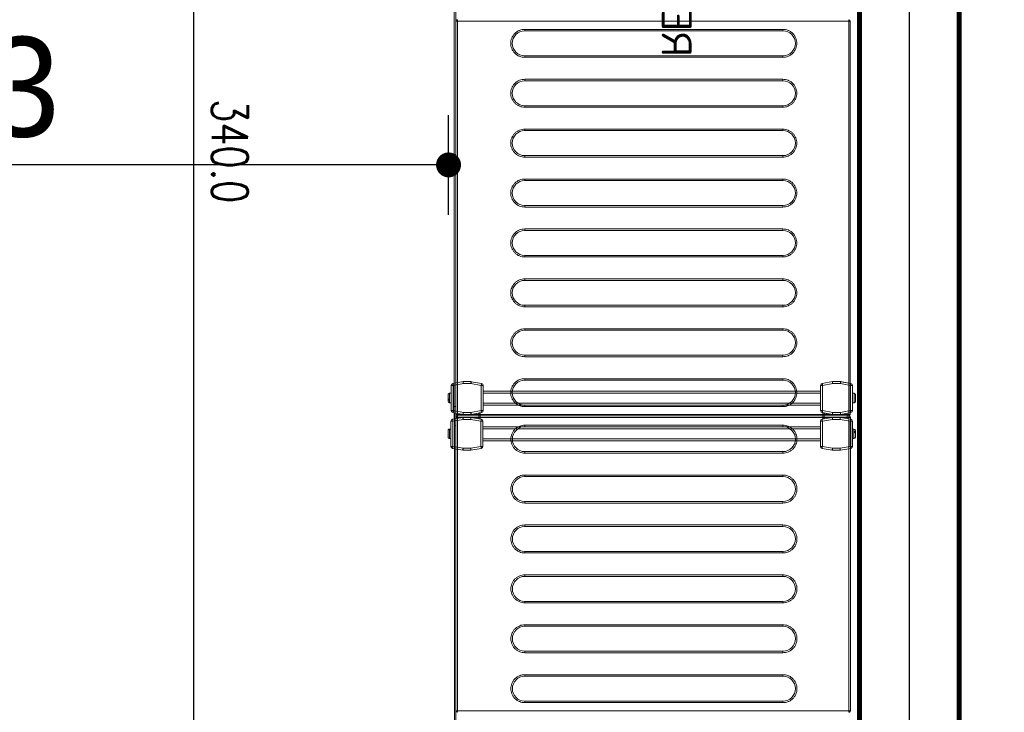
# Model space of a CAD drawing. Header units: millimetres. Extents: x 6161 to 8965, y -9035 to -5431.
# Tile 121 of 256: x 7979 to 8078, y -7204 to -7135. Entities that reach past the tile are written whole.
import ezdxf

# ---------------------------------------------------------------- set-up
doc = ezdxf.new("R2010")
doc.units = ezdxf.units.MM
doc.layers.add('Komory', color=132, linetype='Continuous')
doc.layers.add('Regały', color=3, linetype='Continuous')
doc.styles.add('Arch-Dim', font='romans.shx', dxfattribs={"width": 0.75})
doc.styles.add('PL_D50', font='GOTHIC.TTF', dxfattribs={"height": 10})
doc.styles.add('RomanS', font='romans.shx')
doc.linetypes.add('BATTING', pattern='A,0.0001,-0.1,[134,ltypeshp.shx,S=0.1,R=0,X=-0.1,Y=0],-0.2,[134,ltypeshp.shx,S=0.1,R=180,X=0.1,Y=0],-0.1', length=0.4001)
doc.dimstyles.new('PLANCO D50', dxfattribs={"dimscale": 0.5, "dimtxt": 10, "dimasz": 5, "dimexe": 10, "dimexo": 15, "dimgap": 5, "dimtad": 1, "dimdec": 0, "dimrnd": 0.5, "dimzin": 12, "dimtxsty": 'PL_D50', "dimblk": 'DOT', "dimcen": 1.25, "dimadec": 0, "dimazin": 0, "dimtfac": 1, "dimtdec": 0, "dimtmove": 1, "dimatfit": 3, "dimldrblk": 'DOT', "dimfxl": 0, "dimarcsym": 0})
doc.dimstyles.new('Standard 50', dxfattribs={"dimscale": 20, "dimtxt": 0.18, "dimasz": 0.18, "dimexe": 0.18, "dimexo": 0.0625, "dimgap": 0.09, "dimtad": 1, "dimdec": 1, "dimzin": 0, "dimdsep": 46, "dimtxsty": 'Arch-Dim', "dimcen": 0.09, "dimclrd": 2, "dimclre": 2, "dimclrt": 1, "dimadec": 0, "dimazin": 0, "dimtfac": 1, "dimtdec": 1, "dimtofl": 0, "dimtmove": 0, "dimatfit": 3, "dimfxl": 0, "dimtolj": 1, "dimtzin": 0, "dimarcsym": 0})

# ---------------------------------------------------------------- blocks, each defined once
blk = doc.blocks.new('*U586')
at = {"const_width": 0.5}
blk.add_lwpolyline([(140, 330), (140, 340), (200, 340), (200, 0), (0, 0), (0, 340), (60, 340), (60, 330), (10, 330), (10, 10), (190, 10), (190, 330)], close=True, dxfattribs=at)
blk = doc.blocks.new('*D584')
at = {"color": 2, "lineweight": -2, "transparency": 16777216}
for p, q in [((41.25, 340), (80.249, 340)), ((76.649, 336.4), (76.649, 3.6)), ((41.25, 0), (80.249, 0))]:
    blk.add_line(p, q, dxfattribs=at)
at = {"color": 2, "transparency": 16777216}
for points in [[(76.049, 336.4), (77.249, 336.4), (76.649, 340)], [(76.049, 3.6), (77.249, 3.6), (76.649, 0)]]:
    blk.add_solid(points, dxfattribs=at)
at = {"layer": 'Defpoints', "color": 0, "transparency": 16777216}
for p in [(40, 340), (40, 0), (76.649, 0)]:
    blk.add_point(p, dxfattribs=at)
at = {"color": 1, "transparency": 16777216, "insert": (73.049, 170), "char_height": 3.6, "attachment_point": 5, "rotation": 90, "style": 'Arch-Dim'}
blk.add_mtext('\\A1;340.0', dxfattribs=at)
blk = doc.blocks.new('*U56')
at = {"lineweight": 15}
for p, q in [((102.683, -0.665), (102.533, -0.665)), ((102.683, -0.515), (102.683, -0.518)), ((132.083, -0.515), (102.683, -0.515)), ((102.683, -0.518), (102.683, -0.665)), ((132.083, -0.665), (102.683, -0.665)), ((102.683, -0.665), (102.683, -39.865)), ((132.083, -0.518), (132.083, -0.515)), ((132.083, -0.665), (132.083, -0.518)), ((132.233, -0.665), (132.083, -0.665)), ((132.083, -39.865), (132.083, -0.665)), ((132.233, -39.865), (132.233, -0.665)), ((132.233, -0.675), (132.529, -0.675)), ((132.233, -0.825), (132.502, -0.825)), ((132.566, -0.465), (132.386, -1.483)), ((132.763, -0.5), (132.583, -1.517)), ((132.763, -0.3), (132.763, -0.5)), ((135.287, -0.3), (132.763, -0.3)), ((135.287, -0.5), (132.763, -0.5)), ((133.55, -0.15), (133.55, -0.3)), ((134.5, -0.15), (133.55, -0.15)), ((133.557, -0.12), (133.553, -0.12)), ((134.497, -0.12), (134.493, -0.12)), ((134.5, -0.3), (134.5, -0.15)), ((135.287, -0.5), (135.287, -0.3)), ((135.466, -1.517), (135.287, -0.5)), ((135.663, -1.483), (135.484, -0.465)), ((135.484, -0.465), (135.666, -1.5)), ((132.383, -1.5), (132.386, -1.483)), ((132.383, -1.517), (132.383, -1.5)), ((132.583, -1.517), (132.383, -1.517)), ((132.383, -1.517), (132.383, -2.3)), ((132.583, -1.517), (132.583, -2.283)), ((135.466, -2.283), (135.466, -1.517)), ((135.666, -1.517), (135.466, -1.517)), ((135.666, -1.5), (135.666, -2.3)), ((135.666, -2.3), (135.666, -1.517)), ((132.383, -2.375), (132.383, -2.3)), ((132.383, -2.3), (132.566, -3.335)), ((132.515, -3.125), (132.383, -2.375)), ((132.583, -2.283), (132.763, -3.3)), ((135.287, -3.3), (135.466, -2.283)), ((135.484, -3.335), (135.666, -2.3)), ((135.666, -2.3), (135.484, -3.335)), ((132.233, -3.125), (132.515, -3.125)), ((132.233, -3.275), (132.542, -3.275)), ((132.763, -3.3), (135.287, -3.3)), ((132.763, -3.3), (132.763, -3.5)), ((132.763, -3.5), (135.287, -3.5)), ((133.325, -37.291), (133.325, -3.5)), ((133.525, -37.291), (133.525, -3.5)), ((134.525, -37.291), (134.525, -3.5)), ((134.725, -37.291), (134.725, -3.5)), ((135.287, -3.5), (135.287, -3.3)), ((132.566, -37.457), (132.386, -38.474)), ((132.763, -37.291), (132.763, -37.491)), ((135.287, -37.291), (132.763, -37.291)), ((135.287, -37.491), (135.287, -37.291)), ((135.663, -38.474), (135.484, -37.457)), ((132.233, -37.575), (132.542, -37.575)), ((132.233, -37.725), (132.515, -37.725)), ((132.383, -38.475), (132.515, -37.725)), ((132.763, -37.491), (132.583, -38.509)), ((135.287, -37.491), (132.763, -37.491)), ((135.466, -38.509), (135.287, -37.491)), ((132.383, -38.5), (132.383, -38.475)), ((132.383, -38.499), (132.383, -38.5)), ((132.383, -38.5), (132.383, -38.509)), ((132.383, -38.509), (132.383, -39.291)), ((132.583, -38.509), (132.383, -38.509)), ((132.383, -39.291), (132.566, -40.326)), ((132.383, -39.291), (132.383, -39.3)), ((132.383, -39.3), (132.566, -40.335)), ((132.583, -38.509), (132.583, -39.274)), ((132.583, -39.274), (132.763, -40.291)), ((135.287, -40.291), (135.466, -39.274)), ((135.466, -39.274), (135.466, -38.509)), ((135.666, -38.509), (135.466, -38.509)), ((135.484, -40.326), (135.666, -39.291)), ((135.484, -40.335), (135.666, -39.3)), ((135.666, -38.5), (135.666, -38.498)), ((135.666, -39.3), (135.666, -38.5)), ((135.666, -39.291), (135.666, -38.509)), ((131.283, -40.025), (4.383, -40.025)), ((131.283, -40.175), (4.383, -40.175)), ((102.533, -39.865), (102.683, -39.865)), ((102.683, -39.865), (132.083, -39.865)), ((102.683, -39.971), (102.683, -39.865)), ((102.683, -40.015), (102.683, -39.971)), ((102.683, -40.015), (132.083, -40.015)), ((131.283, -40.015), (131.283, -40.025)), ((131.283, -40.025), (131.283, -40.175)), ((131.283, -40.025), (132.511, -40.025)), ((131.283, -40.175), (132.537, -40.175)), ((132.083, -39.865), (132.083, -39.971)), ((132.083, -39.865), (132.233, -39.865)), ((132.083, -39.971), (132.083, -40.015)), ((132.763, -40.291), (135.287, -40.291)), ((132.763, -40.291), (132.763, -40.491)), ((135.287, -40.491), (135.287, -40.291)), ((132.763, -40.491), (135.287, -40.491)), ((132.763, -40.5), (135.287, -40.5)), ((133.55, -40.5), (133.55, -40.65)), ((133.55, -40.65), (134.5, -40.65)), ((133.791, -40.68), (133.901, -40.68)), ((133.941, -40.8), (133.847, -40.8)), ((134.5, -40.65), (134.5, -40.5))]:
    blk.add_line(p, q, dxfattribs=at)
at = {"color": 253, "lineweight": 15, "true_color": 0xa6a6a6}
for p, q in [((103.503, -33.115), (103.503, -7.265)), ((103.503, -7.265), (103.653, -7.265)), ((103.653, -33.115), (103.653, -7.265)), ((106.153, -7.265), (106.153, -33.115)), ((106.153, -7.265), (106.303, -7.265)), ((106.303, -7.265), (106.303, -33.115)), ((108.503, -33.115), (108.503, -7.265)), ((108.503, -7.265), (108.653, -7.265)), ((108.653, -33.115), (108.653, -7.265)), ((111.153, -7.265), (111.153, -33.115)), ((111.153, -7.265), (111.303, -7.265)), ((111.303, -7.265), (111.303, -33.115)), ((113.503, -33.115), (113.503, -7.265)), ((113.503, -7.265), (113.653, -7.265)), ((113.653, -33.115), (113.653, -7.265)), ((116.153, -7.265), (116.153, -33.115)), ((116.153, -7.265), (116.303, -7.265)), ((116.303, -7.265), (116.303, -33.115)), ((118.503, -33.115), (118.503, -7.265)), ((118.503, -7.265), (118.653, -7.265)), ((118.653, -33.115), (118.653, -7.265)), ((121.153, -7.265), (121.153, -33.115)), ((121.153, -7.265), (121.303, -7.265)), ((121.303, -7.265), (121.303, -33.115)), ((123.503, -33.115), (123.503, -7.265)), ((123.503, -7.265), (123.653, -7.265)), ((123.653, -33.115), (123.653, -7.265)), ((126.153, -7.265), (126.153, -33.115)), ((126.153, -7.265), (126.303, -7.265)), ((126.303, -7.265), (126.303, -33.115)), ((128.503, -33.115), (128.503, -7.265)), ((128.503, -7.265), (128.653, -7.265)), ((128.653, -33.115), (128.653, -7.265)), ((131.153, -7.265), (131.153, -33.115)), ((131.153, -7.265), (131.303, -7.265)), ((131.303, -7.265), (131.303, -33.115)), ((103.503, -33.115), (103.653, -33.115)), ((106.303, -33.115), (106.153, -33.115)), ((108.503, -33.115), (108.653, -33.115)), ((111.303, -33.115), (111.153, -33.115)), ((113.503, -33.115), (113.653, -33.115)), ((116.303, -33.115), (116.153, -33.115)), ((118.503, -33.115), (118.653, -33.115)), ((121.303, -33.115), (121.153, -33.115)), ((123.503, -33.115), (123.653, -33.115)), ((126.303, -33.115), (126.153, -33.115)), ((128.503, -33.115), (128.653, -33.115)), ((131.303, -33.115), (131.153, -33.115))]:
    blk.add_line(p, q, dxfattribs=at)
at = {"lineweight": 15, "flags": 128}
for points in [[(132.763, -0.5), (132.724, -0.493), (132.687, -0.487), (132.653, -0.481), (132.623, -0.475), (132.599, -0.471), (132.581, -0.468), (132.569, -0.466), (132.566, -0.465)], [(135.484, -0.465), (135.48, -0.466), (135.469, -0.468), (135.451, -0.471), (135.426, -0.475), (135.396, -0.481), (135.362, -0.487), (135.325, -0.493), (135.287, -0.5)], [(132.386, -1.483), (132.39, -1.483), (132.401, -1.485), (132.419, -1.489), (132.444, -1.493), (132.474, -1.498), (132.508, -1.504), (132.545, -1.511), (132.583, -1.517)], [(135.466, -1.517), (135.505, -1.511), (135.542, -1.504), (135.576, -1.498), (135.606, -1.493), (135.63, -1.489), (135.648, -1.485), (135.66, -1.483), (135.663, -1.483)], [(132.583, -2.283), (132.544, -2.286), (132.507, -2.289), (132.472, -2.292), (132.442, -2.295), (132.417, -2.297), (132.398, -2.299), (132.387, -2.3), (132.383, -2.3)], [(135.666, -2.3), (135.663, -2.3), (135.654, -2.299), (135.64, -2.298), (135.62, -2.296), (135.595, -2.294), (135.566, -2.291), (135.535, -2.288), (135.501, -2.286), (135.466, -2.283)], [(132.542, -3.275), (132.541, -3.272), (132.54, -3.264), (132.537, -3.25), (132.534, -3.231), (132.53, -3.208), (132.526, -3.182), (132.521, -3.154), (132.515, -3.125)], [(132.566, -3.335), (132.569, -3.334), (132.581, -3.332), (132.599, -3.329), (132.623, -3.325), (132.653, -3.319), (132.687, -3.313), (132.724, -3.307), (132.763, -3.3)], [(135.287, -3.3), (135.325, -3.307), (135.362, -3.313), (135.396, -3.319), (135.426, -3.325), (135.451, -3.329), (135.469, -3.332), (135.48, -3.334), (135.484, -3.335)], [(132.763, -37.491), (132.724, -37.484), (132.687, -37.478), (132.653, -37.472), (132.623, -37.467), (132.599, -37.462), (132.581, -37.459), (132.569, -37.457), (132.566, -37.457)], [(135.484, -37.457), (135.48, -37.457), (135.469, -37.459), (135.451, -37.462), (135.426, -37.467), (135.396, -37.472), (135.362, -37.478), (135.325, -37.484), (135.287, -37.491)], [(132.515, -37.725), (132.521, -37.696), (132.526, -37.668), (132.53, -37.642), (132.534, -37.619), (132.537, -37.6), (132.54, -37.586), (132.541, -37.578), (132.542, -37.575)], [(132.583, -39.274), (132.544, -39.277), (132.507, -39.28), (132.472, -39.283), (132.442, -39.286), (132.417, -39.288), (132.398, -39.29), (132.387, -39.291), (132.383, -39.291)], [(132.386, -38.474), (132.39, -38.475), (132.401, -38.477), (132.419, -38.48), (132.444, -38.484), (132.474, -38.489), (132.508, -38.495), (132.545, -38.502), (132.583, -38.509)], [(135.466, -38.509), (135.505, -38.502), (135.542, -38.495), (135.576, -38.489), (135.606, -38.484), (135.63, -38.48), (135.648, -38.477), (135.66, -38.475), (135.663, -38.474)], [(135.666, -39.291), (135.663, -39.291), (135.654, -39.29), (135.64, -39.289), (135.62, -39.287), (135.595, -39.285), (135.566, -39.283), (135.535, -39.28), (135.501, -39.277), (135.466, -39.274)], [(132.566, -40.326), (132.569, -40.325), (132.581, -40.323), (132.599, -40.32), (132.623, -40.316), (132.653, -40.311), (132.687, -40.305), (132.724, -40.298), (132.763, -40.291)], [(135.287, -40.291), (135.325, -40.298), (135.362, -40.305), (135.396, -40.311), (135.426, -40.316), (135.451, -40.32), (135.469, -40.323), (135.48, -40.325), (135.484, -40.326)]]:
    blk.add_lwpolyline(points, dxfattribs=at)
at = {"lineweight": 15}
for centre, radius, start, end in [((132.763, -0.5), 0.2, 90, 170), ((133.7, -0.15), 0.15, 168.46304, 180), ((134.35, -0.15), 0.15, 0, 11.53696), ((135.287, -0.5), 0.2, 10, 90), ((135.287, -0.5), 0.2, 10, 90), ((132.583, -1.517), 0.2, 170, 180), ((135.466, -1.517), 0.2, 0, 10), ((132.763, -3.3), 0.2, 190, 270), ((135.287, -3.3), 0.2, 270, 350), ((132.763, -37.491), 0.2, 90, 170), ((135.287, -37.491), 0.2, 10, 90), ((132.583, -38.509), 0.2, 170, 180), ((135.466, -38.509), 0.2, 0, 10), ((102.683, -39.865), 0.15, 180, 270), ((132.083, -39.865), 0.15, 270, 0), ((132.763, -40.291), 0.2, 190, 270), ((132.763, -40.3), 0.2, 190, 270), ((135.287, -40.291), 0.2, 270, 350), ((135.287, -40.3), 0.2, 270, 350), ((133.7, -40.65), 0.15, 180, 270), ((134.35, -40.65), 0.15, 270, 0)]:
    blk.add_arc(centre, radius, start, end, dxfattribs=at)
at = {"color": 253, "lineweight": 15, "true_color": 0xa6a6a6}
for centre, start, end in [((104.903, -7.265), 0, 180), ((109.903, -7.265), 0, 180), ((114.903, -7.265), 0, 180), ((119.903, -7.265), 0, 180), ((124.903, -7.265), 0, 180), ((129.903, -7.265), 0, 180), ((104.903, -33.115), 180, 0), ((109.903, -33.115), 180, 0), ((114.903, -33.115), 180, 0), ((119.903, -33.115), 180, 0), ((124.903, -33.115), 180, 0), ((129.903, -33.115), 180, 0)]:
    blk.add_arc(centre, 1.25, start, end, dxfattribs=at)
at = {"lineweight": 15}
for points, knots in [([(133.705, 0), (133.688, -0.002), (133.654, -0.005), (133.608, -0.031), (133.572, -0.07), (133.562, -0.103), (133.557, -0.12)], [0, 0, 0, 0, 0.250223, 0.50055, 0.748156, 1, 1, 1, 1]), ([(134.344, 0), (134.334, 0), (134.313, 0), (134.236, 0), (134.136, 0), (134.025, 0), (133.913, 0), (133.813, 0), (133.737, 0), (133.716, 0), (133.705, 0)], [0, 0, 0, 0, 0.1211745, 0.2500031, 0.378819, 0.5000066, 0.621181, 0.7499969, 0.8788255, 1, 1, 1, 1]), ([(134.493, -0.12), (134.488, -0.104), (134.478, -0.072), (134.444, -0.033), (134.398, -0.006), (134.363, -0.002), (134.344, 0)], [0, 0, 0, 0, 0.243658, 0.487269, 0.73199, 1, 1, 1, 1]), ([(102.683, -0.518), (102.673, -0.519), (102.653, -0.521), (102.623, -0.53), (102.597, -0.545), (102.567, -0.57), (102.539, -0.61), (102.535, -0.648), (102.533, -0.667)], [0, 0, 0, 0, 0.130782, 0.260025, 0.387961, 0.514568, 0.761732, 1, 1, 1, 1]), ([(132.233, -0.667), (132.231, -0.648), (132.228, -0.61), (132.2, -0.57), (132.17, -0.545), (132.143, -0.53), (132.114, -0.521), (132.093, -0.519), (132.083, -0.518)], [0, 0, 0, 0, 0.238265, 0.485413, 0.612019, 0.739954, 0.86922, 1, 1, 1, 1]), ([(133.745, -40.8), (133.752, -40.8), (133.774, -40.8), (133.817, -40.8), (133.847, -40.8)], [0, 0, 0, 0, 0.311906, 1, 1, 1, 1]), ([(133.847, -40.8), (133.841, -40.798), (133.828, -40.795), (133.81, -40.769), (133.797, -40.73), (133.793, -40.697), (133.791, -40.68)], [0, 0, 0, 0, 0.25022, 0.500539, 0.748158, 1, 1, 1, 1]), ([(133.901, -40.68), (133.903, -40.696), (133.907, -40.728), (133.92, -40.767), (133.938, -40.794), (133.951, -40.798), (133.958, -40.8)], [0, 0, 0, 0, 0.243636, 0.487267, 0.731983, 1, 1, 1, 1]), ([(133.958, -40.8), (133.995, -40.8), (134.07, -40.8), (134.18, -40.8), (134.272, -40.8), (134.329, -40.8), (134.354, -40.8), (134.348, -40.8), (134.347, -40.8)], [0, 0, 0, 0, 0.188938, 0.389806, 0.590685, 0.77963, 0.968581, 1, 1, 1, 1])]:
    blk.add_open_spline(points, degree=3, knots=knots, dxfattribs=at)
at = {"color": 253, "lineweight": 15, "true_color": 0xa6a6a6}
for points, knots in [([(103.503, -7.265), (103.508, -7.18), (103.517, -7.004), (103.595, -6.743), (103.724, -6.492), (103.906, -6.268), (104.13, -6.086), (104.381, -5.956), (104.642, -5.881), (104.903, -5.857), (105.164, -5.881), (105.425, -5.956), (105.676, -6.086), (105.9, -6.268), (106.082, -6.492), (106.211, -6.743), (106.289, -7.004), (106.299, -7.18), (106.303, -7.265)], [0, 0, 0, 0, 0.058258, 0.120006, 0.18432, 0.25, 0.31568, 0.379995, 0.441741, 0.5, 0.558258, 0.620006, 0.68432, 0.75, 0.81568, 0.879994, 0.941742, 1, 1, 1, 1]), ([(108.503, -7.265), (108.508, -7.18), (108.517, -7.004), (108.595, -6.743), (108.724, -6.492), (108.906, -6.268), (109.13, -6.086), (109.381, -5.956), (109.642, -5.881), (109.903, -5.857), (110.164, -5.881), (110.425, -5.956), (110.676, -6.086), (110.9, -6.268), (111.082, -6.492), (111.211, -6.743), (111.289, -7.004), (111.299, -7.18), (111.303, -7.265)], [0, 0, 0, 0, 0.058258, 0.120006, 0.184321, 0.25, 0.31568, 0.379994, 0.441742, 0.5, 0.558259, 0.620005, 0.68432, 0.75, 0.815679, 0.879994, 0.941742, 1, 1, 1, 1]), ([(113.503, -7.265), (113.508, -7.18), (113.517, -7.004), (113.595, -6.743), (113.724, -6.492), (113.906, -6.268), (114.13, -6.086), (114.381, -5.956), (114.642, -5.881), (114.903, -5.857), (115.164, -5.881), (115.425, -5.956), (115.676, -6.086), (115.9, -6.268), (116.082, -6.492), (116.211, -6.743), (116.289, -7.004), (116.299, -7.18), (116.303, -7.265)], [0, 0, 0, 0, 0.058258, 0.120006, 0.18432, 0.249999, 0.31568, 0.379994, 0.441743, 0.499999, 0.558258, 0.620007, 0.68432, 0.749999, 0.815681, 0.879994, 0.941742, 1, 1, 1, 1]), ([(118.503, -7.265), (118.508, -7.18), (118.517, -7.004), (118.595, -6.743), (118.724, -6.492), (118.906, -6.268), (119.13, -6.086), (119.381, -5.956), (119.642, -5.881), (119.903, -5.857), (120.164, -5.881), (120.425, -5.956), (120.676, -6.086), (120.9, -6.268), (121.082, -6.492), (121.211, -6.743), (121.289, -7.004), (121.299, -7.18), (121.303, -7.265)], [0, 0, 0, 0, 0.058258, 0.120006, 0.184321, 0.25, 0.315679, 0.379995, 0.441742, 0.5, 0.558259, 0.620005, 0.684319, 0.75, 0.81568, 0.879994, 0.941742, 1, 1, 1, 1]), ([(123.503, -7.265), (123.508, -7.18), (123.517, -7.004), (123.595, -6.743), (123.724, -6.492), (123.906, -6.268), (124.13, -6.086), (124.381, -5.956), (124.642, -5.881), (124.903, -5.857), (125.164, -5.881), (125.425, -5.956), (125.676, -6.086), (125.9, -6.268), (126.082, -6.492), (126.211, -6.743), (126.289, -7.004), (126.299, -7.18), (126.303, -7.265)], [0, 0, 0, 0, 0.058258, 0.120006, 0.18432, 0.25, 0.315681, 0.379995, 0.441741, 0.5, 0.558258, 0.620005, 0.684321, 0.75, 0.815679, 0.879994, 0.941742, 1, 1, 1, 1]), ([(128.503, -7.265), (128.508, -7.18), (128.517, -7.004), (128.595, -6.743), (128.724, -6.492), (128.906, -6.268), (129.13, -6.086), (129.381, -5.956), (129.642, -5.881), (129.903, -5.857), (130.164, -5.881), (130.425, -5.956), (130.676, -6.086), (130.9, -6.268), (131.082, -6.492), (131.211, -6.743), (131.289, -7.004), (131.299, -7.18), (131.303, -7.265)], [0, 0, 0, 0, 0.058258, 0.120006, 0.18432, 0.250001, 0.31568, 0.379993, 0.441743, 0.500001, 0.558257, 0.620006, 0.68432, 0.750001, 0.81568, 0.879994, 0.941742, 1, 1, 1, 1]), ([(106.303, -33.115), (106.299, -33.2), (106.289, -33.376), (106.211, -33.637), (106.082, -33.888), (105.9, -34.112), (105.676, -34.294), (105.425, -34.424), (105.164, -34.499), (104.903, -34.523), (104.642, -34.499), (104.381, -34.424), (104.13, -34.294), (103.906, -34.112), (103.724, -33.888), (103.595, -33.637), (103.517, -33.376), (103.508, -33.2), (103.503, -33.115)], [0, 0, 0, 0, 0.058258, 0.120005, 0.18432, 0.25, 0.31568, 0.379994, 0.441742, 0.5, 0.558259, 0.620005, 0.68432, 0.75, 0.81568, 0.879994, 0.941742, 1, 1, 1, 1]), ([(111.303, -33.115), (111.299, -33.2), (111.289, -33.376), (111.211, -33.637), (111.082, -33.888), (110.9, -34.112), (110.676, -34.294), (110.425, -34.424), (110.164, -34.499), (109.903, -34.523), (109.642, -34.499), (109.381, -34.424), (109.13, -34.294), (108.906, -34.112), (108.724, -33.888), (108.595, -33.637), (108.517, -33.376), (108.508, -33.2), (108.503, -33.115)], [0, 0, 0, 0, 0.058258, 0.120005, 0.184321, 0.25, 0.31568, 0.379995, 0.441741, 0.5, 0.558258, 0.620006, 0.68432, 0.75, 0.815679, 0.879995, 0.941742, 1, 1, 1, 1]), ([(116.303, -33.115), (116.299, -33.2), (116.289, -33.376), (116.211, -33.637), (116.082, -33.888), (115.9, -34.112), (115.676, -34.294), (115.425, -34.424), (115.164, -34.499), (114.903, -34.523), (114.642, -34.499), (114.381, -34.424), (114.13, -34.294), (113.906, -34.112), (113.724, -33.888), (113.595, -33.637), (113.517, -33.376), (113.508, -33.2), (113.503, -33.115)], [0, 0, 0, 0, 0.058258, 0.1200056, 0.1843196, 0.2500006, 0.3156793, 0.3799932, 0.4417424, 0.5000009, 0.5582567, 0.6200059, 0.6843198, 0.7500006, 0.8156799, 0.8799939, 0.9417422, 1, 1, 1, 1]), ([(121.303, -33.115), (121.299, -33.2), (121.289, -33.376), (121.211, -33.637), (121.082, -33.888), (120.9, -34.112), (120.676, -34.294), (120.425, -34.424), (120.164, -34.499), (119.903, -34.523), (119.642, -34.499), (119.381, -34.424), (119.13, -34.294), (118.906, -34.112), (118.724, -33.888), (118.595, -33.637), (118.517, -33.376), (118.508, -33.2), (118.503, -33.115)], [0, 0, 0, 0, 0.058258, 0.120005, 0.184321, 0.25, 0.315681, 0.379995, 0.441741, 0.5, 0.558258, 0.620005, 0.684321, 0.75, 0.815679, 0.879994, 0.941742, 1, 1, 1, 1]), ([(126.303, -33.115), (126.299, -33.2), (126.289, -33.376), (126.211, -33.637), (126.082, -33.888), (125.9, -34.112), (125.676, -34.294), (125.425, -34.424), (125.164, -34.499), (124.903, -34.523), (124.642, -34.499), (124.381, -34.424), (124.13, -34.294), (123.906, -34.112), (123.724, -33.888), (123.595, -33.637), (123.517, -33.376), (123.508, -33.2), (123.503, -33.115)], [0, 0, 0, 0, 0.058258, 0.120006, 0.184321, 0.25, 0.315679, 0.379995, 0.441742, 0.5, 0.558259, 0.620005, 0.684319, 0.75, 0.815679, 0.879995, 0.941742, 1, 1, 1, 1]), ([(131.303, -33.115), (131.299, -33.2), (131.289, -33.376), (131.211, -33.637), (131.082, -33.888), (130.9, -34.112), (130.676, -34.294), (130.425, -34.424), (130.164, -34.499), (129.903, -34.523), (129.642, -34.499), (129.381, -34.424), (129.13, -34.294), (128.906, -34.112), (128.724, -33.888), (128.595, -33.637), (128.517, -33.376), (128.508, -33.2), (128.503, -33.115)], [0, 0, 0, 0, 0.058258, 0.120006, 0.18432, 0.249999, 0.31568, 0.379994, 0.441743, 0.499999, 0.558257, 0.620007, 0.684321, 0.749999, 0.81568, 0.879994, 0.941742, 1, 1, 1, 1])]:
    blk.add_open_spline(points, degree=3, knots=knots, dxfattribs=at)
at = {"color": 7, "insert": (67.85, -20.4), "char_height": 3, "width": 135.7, "attachment_point": 5, "style": 'RomanS'}
blk.add_mtext('REGAŁ CHŁODNICZY MAGAZYNOWY\\P1357x408mm', dxfattribs=at)
blk = doc.blocks.new('*U60')
at = {"lineweight": 15}
for p, q in [((1.726, 0), (1.819, 0)), ((0.182, -0.465), (0, -1.5)), ((0.182, -0.474), (0, -1.509)), ((0.379, -0.509), (0.2, -1.526)), ((2.904, -0.3), (0.379, -0.3)), ((0.379, -0.309), (0.379, -0.509)), ((2.904, -0.309), (0.379, -0.309)), ((2.904, -0.509), (0.379, -0.509)), ((1.167, -0.15), (1.167, -0.3)), ((2.117, -0.15), (1.167, -0.15)), ((1.876, -0.12), (1.765, -0.12)), ((2.117, -0.3), (2.117, -0.15)), ((2.904, -0.509), (2.904, -0.309)), ((3.083, -1.526), (2.904, -0.509)), ((3.283, -1.5), (3.101, -0.465)), ((3.283, -1.509), (3.101, -0.474)), ((3.433, -0.675), (3.138, -0.675)), ((3.433, -0.825), (3.164, -0.825)), ((3.583, -0.665), (3.433, -0.665)), ((3.433, -0.665), (3.433, -39.865)), ((3.583, -0.559), (3.583, -0.515)), ((42.983, -0.515), (3.583, -0.515)), ((3.583, -0.665), (3.583, -0.559)), ((3.583, -0.665), (3.583, -39.865)), ((42.983, -0.665), (3.583, -0.665)), ((42.983, -0.515), (42.983, -0.559)), ((42.983, -0.559), (42.983, -0.665)), ((42.983, -39.865), (42.983, -0.665)), ((43.133, -0.665), (42.983, -0.665)), ((0, -1.5), (0, -2.3)), ((0, -1.509), (0, -2.291)), ((0.2, -1.526), (0.2, -2.291)), ((3.083, -2.291), (3.083, -1.526)), ((3.283, -1.509), (3.283, -1.5)), ((3.283, -2.291), (3.283, -1.509)), ((0, -2.291), (0.2, -2.291)), ((0, -2.3), (0, -2.302)), ((0.003, -2.326), (0.182, -3.343)), ((0.2, -2.291), (0.379, -3.309)), ((2.904, -3.309), (3.083, -2.291)), ((3.083, -2.291), (3.283, -2.291)), ((3.101, -3.343), (3.28, -2.326)), ((3.283, -2.375), (3.151, -3.125)), ((3.283, -2.3), (3.283, -2.291)), ((3.283, -2.3), (3.283, -2.375)), ((3.283, -2.301), (3.283, -2.3)), ((0.379, -3.309), (2.904, -3.309)), ((0.379, -3.309), (0.379, -3.509)), ((0.379, -3.509), (2.904, -3.509)), ((0.942, -3.509), (0.942, -37.3)), ((1.142, -3.509), (1.142, -37.3)), ((2.142, -3.509), (2.142, -37.3)), ((2.342, -3.509), (2.342, -37.3)), ((2.904, -3.509), (2.904, -3.309)), ((3.433, -3.275), (3.125, -3.275)), ((3.433, -3.125), (3.151, -3.125)), ((0.182, -37.465), (0, -38.5)), ((0, -38.5), (0.182, -37.465)), ((0.379, -37.3), (0.379, -37.5)), ((2.904, -37.3), (0.379, -37.3)), ((2.904, -37.5), (2.904, -37.3)), ((3.283, -38.5), (3.101, -37.465)), ((0.379, -37.5), (0.2, -38.517)), ((2.904, -37.5), (0.379, -37.5)), ((3.083, -38.517), (2.904, -37.5)), ((3.433, -37.575), (3.125, -37.575)), ((3.151, -37.725), (3.283, -38.475)), ((3.433, -37.725), (3.151, -37.725)), ((0, -38.5), (0, -39.283)), ((0, -39.3), (0, -38.5)), ((0, -39.283), (0.2, -39.283)), ((0.182, -40.335), (0, -39.3)), ((0.003, -39.317), (0.182, -40.335)), ((0.2, -38.517), (0.2, -39.283)), ((0.2, -39.283), (0.379, -40.3)), ((2.904, -40.3), (3.083, -39.283)), ((3.083, -39.283), (3.083, -38.517)), ((3.083, -39.283), (3.283, -39.283)), ((3.101, -40.335), (3.28, -39.317)), ((3.283, -39.3), (3.28, -39.317)), ((3.283, -38.475), (3.283, -38.5)), ((3.283, -39.283), (3.283, -38.5)), ((3.283, -39.283), (3.283, -39.3)), ((0.379, -40.3), (2.904, -40.3)), ((0.379, -40.3), (0.379, -40.5)), ((2.904, -40.5), (2.904, -40.3)), ((4.383, -40.175), (3.129, -40.175)), ((4.383, -40.025), (3.155, -40.025)), ((3.433, -39.865), (3.583, -39.865)), ((3.583, -39.865), (42.983, -39.865)), ((3.583, -39.865), (3.583, -40.012)), ((3.583, -40.012), (3.583, -40.015)), ((3.583, -40.015), (42.983, -40.015)), ((4.383, -40.015), (4.383, -40.025)), ((141.283, -40.025), (4.383, -40.025)), ((4.383, -40.025), (4.383, -40.175)), ((141.283, -40.175), (4.383, -40.175)), ((42.983, -39.865), (43.133, -39.865)), ((42.983, -40.012), (42.983, -39.865)), ((42.983, -40.015), (42.983, -40.012)), ((0.379, -40.5), (2.904, -40.5)), ((1.167, -40.5), (1.167, -40.65)), ((1.167, -40.65), (2.117, -40.65)), ((1.17, -40.68), (1.173, -40.68)), ((2.11, -40.68), (2.114, -40.68)), ((2.117, -40.65), (2.117, -40.5))]:
    blk.add_line(p, q, dxfattribs=at)
at = {"color": 253, "lineweight": 15, "true_color": 0xa6a6a6}
for p, q in [((4.363, -33.115), (4.363, -7.265)), ((4.363, -7.265), (4.513, -7.265)), ((4.513, -33.115), (4.513, -7.265)), ((7.013, -7.265), (7.013, -33.115)), ((7.163, -7.265), (7.013, -7.265)), ((7.163, -7.265), (7.163, -33.115)), ((9.363, -33.115), (9.363, -7.265)), ((9.363, -7.265), (9.513, -7.265)), ((9.513, -33.115), (9.513, -7.265)), ((12.013, -7.265), (12.013, -33.115)), ((12.163, -7.265), (12.013, -7.265)), ((12.163, -7.265), (12.163, -33.115)), ((14.363, -33.115), (14.363, -7.265)), ((14.363, -7.265), (14.513, -7.265)), ((14.513, -33.115), (14.513, -7.265)), ((17.013, -7.265), (17.013, -33.115)), ((17.163, -7.265), (17.013, -7.265)), ((17.163, -7.265), (17.163, -33.115)), ((19.363, -33.115), (19.363, -7.265)), ((19.363, -7.265), (19.513, -7.265)), ((19.513, -33.115), (19.513, -7.265)), ((22.013, -7.265), (22.013, -33.115)), ((22.163, -7.265), (22.013, -7.265)), ((22.163, -7.265), (22.163, -33.115)), ((24.363, -33.115), (24.363, -7.265)), ((24.363, -7.265), (24.513, -7.265)), ((24.513, -33.115), (24.513, -7.265)), ((27.013, -7.265), (27.013, -33.115)), ((27.163, -7.265), (27.013, -7.265)), ((27.163, -7.265), (27.163, -33.115)), ((29.363, -33.115), (29.363, -7.265)), ((29.363, -7.265), (29.513, -7.265)), ((29.513, -33.115), (29.513, -7.265)), ((32.013, -7.265), (32.013, -33.115)), ((32.163, -7.265), (32.013, -7.265)), ((32.163, -7.265), (32.163, -33.115)), ((34.363, -33.115), (34.363, -7.265)), ((34.363, -7.265), (34.513, -7.265)), ((34.513, -33.115), (34.513, -7.265)), ((37.013, -7.265), (37.013, -33.115)), ((37.163, -7.265), (37.013, -7.265)), ((37.163, -7.265), (37.163, -33.115)), ((39.363, -33.115), (39.363, -7.265)), ((39.363, -7.265), (39.513, -7.265)), ((39.513, -33.115), (39.513, -7.265)), ((42.013, -7.265), (42.013, -33.115)), ((42.163, -7.265), (42.013, -7.265)), ((42.163, -7.265), (42.163, -33.115)), ((4.513, -33.115), (4.363, -33.115)), ((7.163, -33.115), (7.013, -33.115)), ((9.513, -33.115), (9.363, -33.115)), ((12.163, -33.115), (12.013, -33.115)), ((14.513, -33.115), (14.363, -33.115)), ((17.163, -33.115), (17.013, -33.115)), ((19.513, -33.115), (19.363, -33.115)), ((22.163, -33.115), (22.013, -33.115)), ((24.513, -33.115), (24.363, -33.115)), ((27.163, -33.115), (27.013, -33.115)), ((29.513, -33.115), (29.363, -33.115)), ((32.163, -33.115), (32.013, -33.115)), ((34.513, -33.115), (34.363, -33.115)), ((37.163, -33.115), (37.013, -33.115)), ((39.513, -33.115), (39.363, -33.115)), ((42.163, -33.115), (42.013, -33.115))]:
    blk.add_line(p, q, dxfattribs=at)
at = {"lineweight": 15, "flags": 128}
for points in [[(0.379, -0.509), (0.341, -0.502), (0.304, -0.495), (0.27, -0.489), (0.24, -0.484), (0.216, -0.48), (0.197, -0.477), (0.186, -0.475), (0.182, -0.474)], [(3.101, -0.474), (3.097, -0.475), (3.086, -0.477), (3.068, -0.48), (3.043, -0.484), (3.013, -0.489), (2.979, -0.495), (2.942, -0.502), (2.904, -0.509)], [(0, -1.509), (0.003, -1.509), (0.012, -1.51), (0.027, -1.511), (0.047, -1.513), (0.071, -1.515), (0.1, -1.517), (0.132, -1.52), (0.165, -1.523), (0.2, -1.526)], [(3.083, -1.526), (3.122, -1.523), (3.16, -1.52), (3.194, -1.517), (3.225, -1.514), (3.249, -1.512), (3.268, -1.51), (3.279, -1.509), (3.283, -1.509)], [(0.2, -2.291), (0.162, -2.298), (0.125, -2.305), (0.091, -2.311), (0.061, -2.316), (0.036, -2.32), (0.018, -2.323), (0.007, -2.325), (0.003, -2.326)], [(3.28, -2.326), (3.276, -2.325), (3.265, -2.323), (3.247, -2.32), (3.222, -2.316), (3.193, -2.311), (3.159, -2.305), (3.122, -2.298), (3.083, -2.291)], [(0.182, -3.343), (0.186, -3.343), (0.197, -3.341), (0.216, -3.338), (0.24, -3.333), (0.27, -3.328), (0.304, -3.322), (0.341, -3.316), (0.379, -3.309)], [(2.904, -3.309), (2.942, -3.316), (2.979, -3.322), (3.013, -3.328), (3.043, -3.333), (3.068, -3.338), (3.086, -3.341), (3.097, -3.343), (3.101, -3.343)], [(3.151, -3.125), (3.146, -3.154), (3.141, -3.182), (3.136, -3.208), (3.132, -3.231), (3.129, -3.25), (3.127, -3.264), (3.125, -3.272), (3.125, -3.275)], [(0.379, -37.5), (0.341, -37.493), (0.304, -37.487), (0.27, -37.481), (0.24, -37.475), (0.216, -37.471), (0.197, -37.468), (0.186, -37.466), (0.182, -37.465)], [(3.101, -37.465), (3.097, -37.466), (3.086, -37.468), (3.068, -37.471), (3.043, -37.475), (3.013, -37.481), (2.979, -37.487), (2.942, -37.493), (2.904, -37.5)], [(3.125, -37.575), (3.125, -37.578), (3.127, -37.586), (3.129, -37.6), (3.132, -37.619), (3.136, -37.642), (3.141, -37.668), (3.146, -37.696), (3.151, -37.725)], [(0, -38.5), (0.004, -38.5), (0.015, -38.501), (0.034, -38.503), (0.059, -38.505), (0.089, -38.508), (0.123, -38.511), (0.161, -38.514), (0.2, -38.517)], [(0.2, -39.283), (0.162, -39.289), (0.125, -39.296), (0.091, -39.302), (0.061, -39.307), (0.036, -39.311), (0.018, -39.315), (0.007, -39.317), (0.003, -39.317)], [(3.083, -38.517), (3.118, -38.514), (3.152, -38.512), (3.183, -38.509), (3.212, -38.506), (3.236, -38.504), (3.256, -38.502), (3.271, -38.501), (3.28, -38.5), (3.283, -38.5)], [(3.28, -39.317), (3.276, -39.317), (3.265, -39.315), (3.247, -39.311), (3.222, -39.307), (3.193, -39.302), (3.159, -39.296), (3.122, -39.289), (3.083, -39.283)], [(0.182, -40.335), (0.186, -40.334), (0.197, -40.332), (0.216, -40.329), (0.24, -40.325), (0.27, -40.319), (0.304, -40.313), (0.341, -40.307), (0.379, -40.3)], [(2.904, -40.3), (2.942, -40.307), (2.979, -40.313), (3.013, -40.319), (3.043, -40.325), (3.068, -40.329), (3.086, -40.332), (3.097, -40.334), (3.101, -40.335)]]:
    blk.add_lwpolyline(points, dxfattribs=at)
at = {"lineweight": 15}
for centre, radius, start, end in [((0.379, -0.5), 0.2, 90, 170), ((0.379, -0.509), 0.2, 90, 170), ((1.317, -0.15), 0.15, 90, 180), ((1.967, -0.15), 0.15, 0, 90), ((2.904, -0.5), 0.2, 10, 90), ((2.904, -0.509), 0.2, 10, 90), ((3.583, -0.665), 0.15, 90, 180), ((42.983, -0.665), 0.15, 0, 90), ((0.2, -2.291), 0.2, 180, 190), ((3.083, -2.291), 0.2, 350, 0), ((0.379, -3.309), 0.2, 190, 270), ((2.904, -3.309), 0.2, 270, 350), ((0.379, -37.5), 0.2, 90, 170), ((0.379, -37.5), 0.2, 90, 170), ((2.904, -37.5), 0.2, 10, 90), ((0.2, -39.283), 0.2, 180, 190), ((3.083, -39.283), 0.2, 350, 0), ((0.379, -40.3), 0.2, 190, 270), ((0.379, -40.3), 0.2, 190, 270), ((2.904, -40.3), 0.2, 270, 350), ((1.317, -40.65), 0.15, 180, 191.53696), ((1.967, -40.65), 0.15, 348.46304, 0)]:
    blk.add_arc(centre, radius, start, end, dxfattribs=at)
at = {"color": 253, "lineweight": 15, "true_color": 0xa6a6a6}
for centre, start, end in [((5.763, -7.265), 0, 180), ((10.763, -7.265), 0, 180), ((15.763, -7.265), 0, 180), ((20.763, -7.265), 0, 180), ((25.763, -7.265), 0, 180), ((30.763, -7.265), 0, 180), ((35.763, -7.265), 0, 180), ((40.763, -7.265), 0, 180), ((5.763, -33.115), 180, 0), ((10.763, -33.115), 180, 0), ((15.763, -33.115), 180, 0), ((20.763, -33.115), 180, 0), ((25.763, -33.115), 180, 0), ((30.763, -33.115), 180, 0), ((35.763, -33.115), 180, 0), ((40.763, -33.115), 180, 0)]:
    blk.add_arc(centre, 1.25, start, end, dxfattribs=at)
at = {"lineweight": 15}
for points, knots in [([(1.708, 0), (1.672, 0), (1.597, 0), (1.486, 0), (1.395, 0), (1.338, 0), (1.312, 0), (1.318, 0), (1.319, 0)], [0, 0, 0, 0, 0.188945, 0.389816, 0.590684, 0.779625, 0.968579, 1, 1, 1, 1]), ([(1.765, -0.12), (1.763, -0.104), (1.759, -0.072), (1.746, -0.033), (1.729, -0.006), (1.715, -0.002), (1.708, 0)], [0, 0, 0, 0, 0.243636, 0.487267, 0.73198, 1, 1, 1, 1]), ([(1.921, 0), (1.915, 0), (1.893, 0), (1.849, 0), (1.819, 0)], [0, 0, 0, 0, 0.31192, 1, 1, 1, 1]), ([(1.819, 0), (1.826, -0.002), (1.839, -0.005), (1.856, -0.031), (1.87, -0.07), (1.874, -0.103), (1.876, -0.12)], [0, 0, 0, 0, 0.250222, 0.500532, 0.748158, 1, 1, 1, 1]), ([(3.433, -39.863), (3.435, -39.882), (3.439, -39.92), (3.467, -39.96), (3.497, -39.985), (3.523, -40), (3.553, -40.009), (3.573, -40.011), (3.583, -40.012)], [0, 0, 0, 0, 0.238266, 0.485424, 0.612038, 0.739974, 0.869231, 1, 1, 1, 1]), ([(42.983, -40.012), (42.993, -40.011), (43.014, -40.009), (43.043, -40), (43.07, -39.985), (43.1, -39.96), (43.128, -39.92), (43.131, -39.882), (43.133, -39.863)], [0, 0, 0, 0, 0.130769, 0.260022, 0.387963, 0.514577, 0.761736, 1, 1, 1, 1]), ([(1.173, -40.68), (1.178, -40.696), (1.188, -40.728), (1.223, -40.767), (1.268, -40.794), (1.304, -40.798), (1.322, -40.8)], [0, 0, 0, 0, 0.243643, 0.487245, 0.731956, 1, 1, 1, 1]), ([(1.322, -40.8), (1.332, -40.8), (1.353, -40.8), (1.43, -40.8), (1.53, -40.8), (1.642, -40.8), (1.753, -40.8), (1.853, -40.8), (1.93, -40.8), (1.951, -40.8), (1.961, -40.8)], [0, 0, 0, 0, 0.121175, 0.250001, 0.378823, 0.5, 0.621177, 0.749999, 0.878825, 1, 1, 1, 1]), ([(1.961, -40.8), (1.978, -40.798), (2.013, -40.795), (2.058, -40.769), (2.094, -40.73), (2.105, -40.697), (2.11, -40.68)], [0, 0, 0, 0, 0.250219, 0.500551, 0.74815, 1, 1, 1, 1])]:
    blk.add_open_spline(points, degree=3, knots=knots, dxfattribs=at)
at = {"color": 253, "lineweight": 15, "true_color": 0xa6a6a6}
for points, knots in [([(4.363, -7.265), (4.368, -7.18), (4.377, -7.004), (4.455, -6.743), (4.584, -6.492), (4.766, -6.268), (4.99, -6.086), (5.241, -5.956), (5.502, -5.881), (5.763, -5.857), (6.024, -5.881), (6.285, -5.956), (6.536, -6.086), (6.76, -6.268), (6.942, -6.492), (7.071, -6.743), (7.149, -7.004), (7.159, -7.18), (7.163, -7.265)], [0, 0, 0, 0, 0.058258, 0.120006, 0.18432, 0.25, 0.31568, 0.379994, 0.441742, 0.5, 0.558258, 0.620006, 0.68432, 0.75, 0.81568, 0.879994, 0.941742, 1, 1, 1, 1]), ([(9.363, -7.265), (9.368, -7.18), (9.377, -7.004), (9.455, -6.743), (9.584, -6.492), (9.766, -6.268), (9.99, -6.086), (10.241, -5.956), (10.502, -5.881), (10.763, -5.857), (11.024, -5.881), (11.285, -5.956), (11.536, -6.086), (11.76, -6.268), (11.942, -6.492), (12.071, -6.743), (12.149, -7.004), (12.159, -7.18), (12.163, -7.265)], [0, 0, 0, 0, 0.058258, 0.120006, 0.18432, 0.25, 0.31568, 0.379994, 0.441742, 0.5, 0.558258, 0.620006, 0.68432, 0.75, 0.81568, 0.879994, 0.941742, 1, 1, 1, 1]), ([(14.363, -7.265), (14.368, -7.18), (14.377, -7.004), (14.455, -6.743), (14.584, -6.492), (14.766, -6.268), (14.99, -6.086), (15.241, -5.956), (15.502, -5.881), (15.763, -5.857), (16.024, -5.881), (16.285, -5.956), (16.536, -6.086), (16.76, -6.268), (16.942, -6.492), (17.071, -6.743), (17.149, -7.004), (17.159, -7.18), (17.163, -7.265)], [0, 0, 0, 0, 0.058258, 0.120006, 0.18432, 0.25, 0.31568, 0.379994, 0.441742, 0.5, 0.558258, 0.620006, 0.68432, 0.75, 0.81568, 0.879994, 0.941742, 1, 1, 1, 1]), ([(19.363, -7.265), (19.368, -7.18), (19.377, -7.004), (19.455, -6.743), (19.584, -6.492), (19.766, -6.268), (19.99, -6.086), (20.241, -5.956), (20.502, -5.881), (20.763, -5.857), (21.024, -5.881), (21.285, -5.956), (21.536, -6.086), (21.76, -6.268), (21.942, -6.492), (22.071, -6.743), (22.149, -7.004), (22.159, -7.18), (22.163, -7.265)], [0, 0, 0, 0, 0.058258, 0.120006, 0.18432, 0.25, 0.31568, 0.379994, 0.441742, 0.5, 0.558258, 0.620006, 0.68432, 0.75, 0.81568, 0.879994, 0.941742, 1, 1, 1, 1]), ([(24.363, -7.265), (24.368, -7.18), (24.377, -7.004), (24.455, -6.743), (24.584, -6.492), (24.766, -6.268), (24.99, -6.086), (25.241, -5.956), (25.502, -5.881), (25.763, -5.857), (26.024, -5.881), (26.285, -5.956), (26.536, -6.086), (26.76, -6.268), (26.942, -6.492), (27.071, -6.743), (27.149, -7.004), (27.159, -7.18), (27.163, -7.265)], [0, 0, 0, 0, 0.058258, 0.120006, 0.18432, 0.25, 0.31568, 0.379994, 0.441742, 0.5, 0.558258, 0.620006, 0.68432, 0.75, 0.81568, 0.879994, 0.941742, 1, 1, 1, 1]), ([(29.363, -7.265), (29.368, -7.18), (29.377, -7.004), (29.455, -6.743), (29.584, -6.492), (29.766, -6.268), (29.99, -6.086), (30.241, -5.956), (30.502, -5.881), (30.763, -5.857), (31.024, -5.881), (31.285, -5.956), (31.536, -6.086), (31.76, -6.268), (31.942, -6.492), (32.071, -6.743), (32.149, -7.004), (32.159, -7.18), (32.163, -7.265)], [0, 0, 0, 0, 0.058258, 0.120006, 0.18432, 0.25, 0.31568, 0.379994, 0.441742, 0.5, 0.558258, 0.620006, 0.68432, 0.75, 0.81568, 0.879994, 0.941742, 1, 1, 1, 1]), ([(34.363, -7.265), (34.368, -7.18), (34.377, -7.004), (34.455, -6.743), (34.584, -6.492), (34.766, -6.268), (34.99, -6.086), (35.241, -5.956), (35.502, -5.881), (35.763, -5.857), (36.024, -5.881), (36.285, -5.956), (36.536, -6.086), (36.76, -6.268), (36.942, -6.492), (37.071, -6.743), (37.149, -7.004), (37.159, -7.18), (37.163, -7.265)], [0, 0, 0, 0, 0.058258, 0.120006, 0.18432, 0.25, 0.31568, 0.379994, 0.441742, 0.5, 0.558258, 0.620006, 0.68432, 0.75, 0.81568, 0.879994, 0.941742, 1, 1, 1, 1]), ([(39.363, -7.265), (39.368, -7.18), (39.377, -7.004), (39.455, -6.743), (39.584, -6.492), (39.766, -6.268), (39.99, -6.086), (40.241, -5.956), (40.502, -5.881), (40.763, -5.857), (41.024, -5.881), (41.285, -5.956), (41.536, -6.086), (41.76, -6.268), (41.942, -6.492), (42.071, -6.743), (42.149, -7.004), (42.159, -7.18), (42.163, -7.265)], [0, 0, 0, 0, 0.058258, 0.120006, 0.18432, 0.25, 0.31568, 0.379995, 0.441742, 0.5, 0.558258, 0.620006, 0.68432, 0.75, 0.81568, 0.879994, 0.941742, 1, 1, 1, 1]), ([(7.163, -33.115), (7.159, -33.2), (7.149, -33.376), (7.071, -33.637), (6.942, -33.888), (6.76, -34.112), (6.536, -34.294), (6.285, -34.424), (6.024, -34.499), (5.763, -34.523), (5.502, -34.499), (5.241, -34.424), (4.99, -34.294), (4.766, -34.112), (4.584, -33.888), (4.455, -33.637), (4.377, -33.376), (4.368, -33.2), (4.363, -33.115)], [0, 0, 0, 0, 0.058258, 0.120006, 0.18432, 0.25, 0.31568, 0.379994, 0.441742, 0.5, 0.558258, 0.620006, 0.68432, 0.75, 0.81568, 0.879994, 0.941742, 1, 1, 1, 1]), ([(12.163, -33.115), (12.159, -33.2), (12.149, -33.376), (12.071, -33.637), (11.942, -33.888), (11.76, -34.112), (11.536, -34.294), (11.285, -34.424), (11.024, -34.499), (10.763, -34.523), (10.502, -34.499), (10.241, -34.424), (9.99, -34.294), (9.766, -34.112), (9.584, -33.888), (9.455, -33.637), (9.377, -33.376), (9.368, -33.2), (9.363, -33.115)], [0, 0, 0, 0, 0.058258, 0.120006, 0.18432, 0.25, 0.31568, 0.379994, 0.441742, 0.5, 0.558258, 0.620006, 0.68432, 0.75, 0.81568, 0.879994, 0.941742, 1, 1, 1, 1]), ([(17.163, -33.115), (17.159, -33.2), (17.149, -33.376), (17.071, -33.637), (16.942, -33.888), (16.76, -34.112), (16.536, -34.294), (16.285, -34.424), (16.024, -34.499), (15.763, -34.523), (15.502, -34.499), (15.241, -34.424), (14.99, -34.294), (14.766, -34.112), (14.584, -33.888), (14.455, -33.637), (14.377, -33.376), (14.368, -33.2), (14.363, -33.115)], [0, 0, 0, 0, 0.058258, 0.120006, 0.18432, 0.25, 0.31568, 0.379994, 0.441742, 0.5, 0.558258, 0.620006, 0.68432, 0.75, 0.81568, 0.879994, 0.941742, 1, 1, 1, 1]), ([(22.163, -33.115), (22.159, -33.2), (22.149, -33.376), (22.071, -33.637), (21.942, -33.888), (21.76, -34.112), (21.536, -34.294), (21.285, -34.424), (21.024, -34.499), (20.763, -34.523), (20.502, -34.499), (20.241, -34.424), (19.99, -34.294), (19.766, -34.112), (19.584, -33.888), (19.455, -33.637), (19.377, -33.376), (19.368, -33.2), (19.363, -33.115)], [0, 0, 0, 0, 0.058258, 0.120006, 0.18432, 0.25, 0.31568, 0.379994, 0.441742, 0.5, 0.558258, 0.620006, 0.684321, 0.75, 0.81568, 0.879994, 0.941742, 1, 1, 1, 1]), ([(27.163, -33.115), (27.159, -33.2), (27.149, -33.376), (27.071, -33.637), (26.942, -33.888), (26.76, -34.112), (26.536, -34.294), (26.285, -34.424), (26.024, -34.499), (25.763, -34.523), (25.502, -34.499), (25.241, -34.424), (24.99, -34.294), (24.766, -34.112), (24.584, -33.888), (24.455, -33.637), (24.377, -33.376), (24.368, -33.2), (24.363, -33.115)], [0, 0, 0, 0, 0.058258, 0.1200056, 0.1843204, 0.2500002, 0.3156797, 0.3799945, 0.4417421, 0.4999999, 0.558258, 0.6200056, 0.6843204, 0.7499999, 0.8156797, 0.8799945, 0.941742, 1, 1, 1, 1]), ([(32.163, -33.115), (32.159, -33.2), (32.149, -33.376), (32.071, -33.637), (31.942, -33.888), (31.76, -34.112), (31.536, -34.294), (31.285, -34.424), (31.024, -34.499), (30.763, -34.523), (30.502, -34.499), (30.241, -34.424), (29.99, -34.294), (29.766, -34.112), (29.584, -33.888), (29.455, -33.637), (29.377, -33.376), (29.368, -33.2), (29.363, -33.115)], [0, 0, 0, 0, 0.058258, 0.1200056, 0.1843204, 0.2499999, 0.3156794, 0.3799942, 0.4417421, 0.4999999, 0.5582581, 0.6200057, 0.6843205, 0.7499999, 0.8156797, 0.8799945, 0.941742, 1, 1, 1, 1]), ([(37.163, -33.115), (37.159, -33.2), (37.149, -33.376), (37.071, -33.637), (36.942, -33.888), (36.76, -34.112), (36.536, -34.294), (36.285, -34.424), (36.024, -34.499), (35.763, -34.523), (35.502, -34.499), (35.241, -34.424), (34.99, -34.294), (34.766, -34.112), (34.584, -33.888), (34.455, -33.637), (34.377, -33.376), (34.368, -33.2), (34.363, -33.115)], [0, 0, 0, 0, 0.058258, 0.120006, 0.18432, 0.25, 0.31568, 0.379994, 0.441742, 0.5, 0.558258, 0.620006, 0.684321, 0.75, 0.81568, 0.879994, 0.941742, 1, 1, 1, 1]), ([(42.163, -33.115), (42.159, -33.2), (42.149, -33.376), (42.071, -33.637), (41.942, -33.888), (41.76, -34.112), (41.536, -34.294), (41.285, -34.424), (41.024, -34.499), (40.763, -34.523), (40.502, -34.499), (40.241, -34.424), (39.99, -34.294), (39.766, -34.112), (39.584, -33.888), (39.455, -33.637), (39.377, -33.376), (39.368, -33.2), (39.363, -33.115)], [0, 0, 0, 0, 0.058258, 0.120006, 0.18432, 0.25, 0.31568, 0.379994, 0.441742, 0.5, 0.558258, 0.620005, 0.684321, 0.75, 0.81568, 0.879995, 0.941742, 1, 1, 1, 1])]:
    blk.add_open_spline(points, degree=3, knots=knots, dxfattribs=at)
at = {"color": 7, "insert": (72.85, -20.4), "char_height": 3, "width": 145.7, "attachment_point": 5, "style": 'RomanS'}
blk.add_mtext('REGAŁ CHŁODNICZY MAGAZYNOWY\\P1457x408mm', dxfattribs=at)
blk = doc.blocks.new('_Dot')
at = {"color": 0, "linetype": 'ByBlock', "lineweight": -2}
blk.add_line((-0.5, 0), (-1, 0), dxfattribs=at)
at = {"color": 0, "linetype": 'ByBlock', "const_width": 0.5}
blk.add_lwpolyline([(-0.25, 0, 1), (0.25, 0, 1)], format="xyb", close=True, dxfattribs=at)
blk = doc.blocks.new('*D612')
at = {"color": 0, "lineweight": -2, "transparency": 16777216}
for p, q in [((8022.095, -7154.107), (8022.095, -7144.107)), ((7929.346, -7149.107), (7929.346, -7154.107)), ((8019.595, -7149.107), (7931.846, -7149.107))]:
    blk.add_line(p, q, dxfattribs=at)
at = {"layer": 'Defpoints', "color": 0, "transparency": 16777216}
for p in [(7929.346, -7148.396), (7929.346, -7149.107), (8022.095, -7172.032)]:
    blk.add_point(p, dxfattribs=at)
at = {"color": 0, "lineweight": -2, "transparency": 16777216, "xscale": 2.5, "yscale": 2.5, "zscale": 2.5, "rotation": 180}
blk.add_blockref('_Dot', (7929.346, -7149.107), dxfattribs=at)
at = {"color": 0, "lineweight": -2, "transparency": 16777216, "xscale": 2.5, "yscale": 2.5, "zscale": 2.5}
blk.add_blockref('_Dot', (8022.095, -7149.107), dxfattribs=at)
at = {"color": 0, "transparency": 16777216, "insert": (7975.72, -7141.355), "char_height": 10, "attachment_point": 5, "style": 'PL_D50'}
blk.add_mtext('93', dxfattribs=at)
blk = doc.blocks.new('*U583')
at = {"const_width": 0.5}
blk.add_lwpolyline([(135, 330), (135, 340), (260, 340), (260, 0), (0, 0), (0, 340), (55, 340), (55, 330), (10, 330), (10, 10), (250, 10), (250, 330)], close=True, dxfattribs=at)
at = {"color": 253, "linetype": 'BATTING', "ltscale": 12, "true_color": 0xadadad}
blk.add_lwpolyline([(55, 335), (5, 335), (5, 5), (255, 5), (255, 335), (135, 335)], dxfattribs=at)
dim = blk.add_linear_dim(base=(76.649, 0), p1=(40, 340), p2=(40, 0), angle=90, dimstyle='Standard 50', override={"dimfxl": 50, "dimfxlon": 1})
dim.commit()
dim.dimension.update_dxf_attribs({"geometry": '*D584', "text_midpoint": (73.049, 170)})

msp = doc.modelspace()

# ---------------------------------------------------------------- block references
at = {"layer": 'Komory', "rotation": 179.9999999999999}
for name, p in [('*U583', (8073.242, -6977.742)), ('*U586', (8273.242, -6977.742))]:
    msp.add_blockref(name, p, dxfattribs=at)
at = {"layer": 'Regały', "linetype": 'Continuous', "lineweight": 25, "xscale": -1, "rotation": 270}
for name, p in [('*U60', (8062.841, -7177.688)), ('*U56', (8062.851, -7306.488))]:
    msp.add_blockref(name, p, dxfattribs=at)

# ---------------------------------------------------------------- dimensions: what is measured, and where the dimension line sits
at = {"color": 6}
dim = msp.add_linear_dim(base=(7929.346, -7149.107), p1=(8022.095, -7172.032), p2=(7929.346, -7148.396), dimstyle='PLANCO D50', dxfattribs=at)
dim.commit()
dim.dimension.update_dxf_attribs({"geometry": '*D612', "text_midpoint": (7975.72, -7141.355)})

doc.saveas('drawing.dxf')
